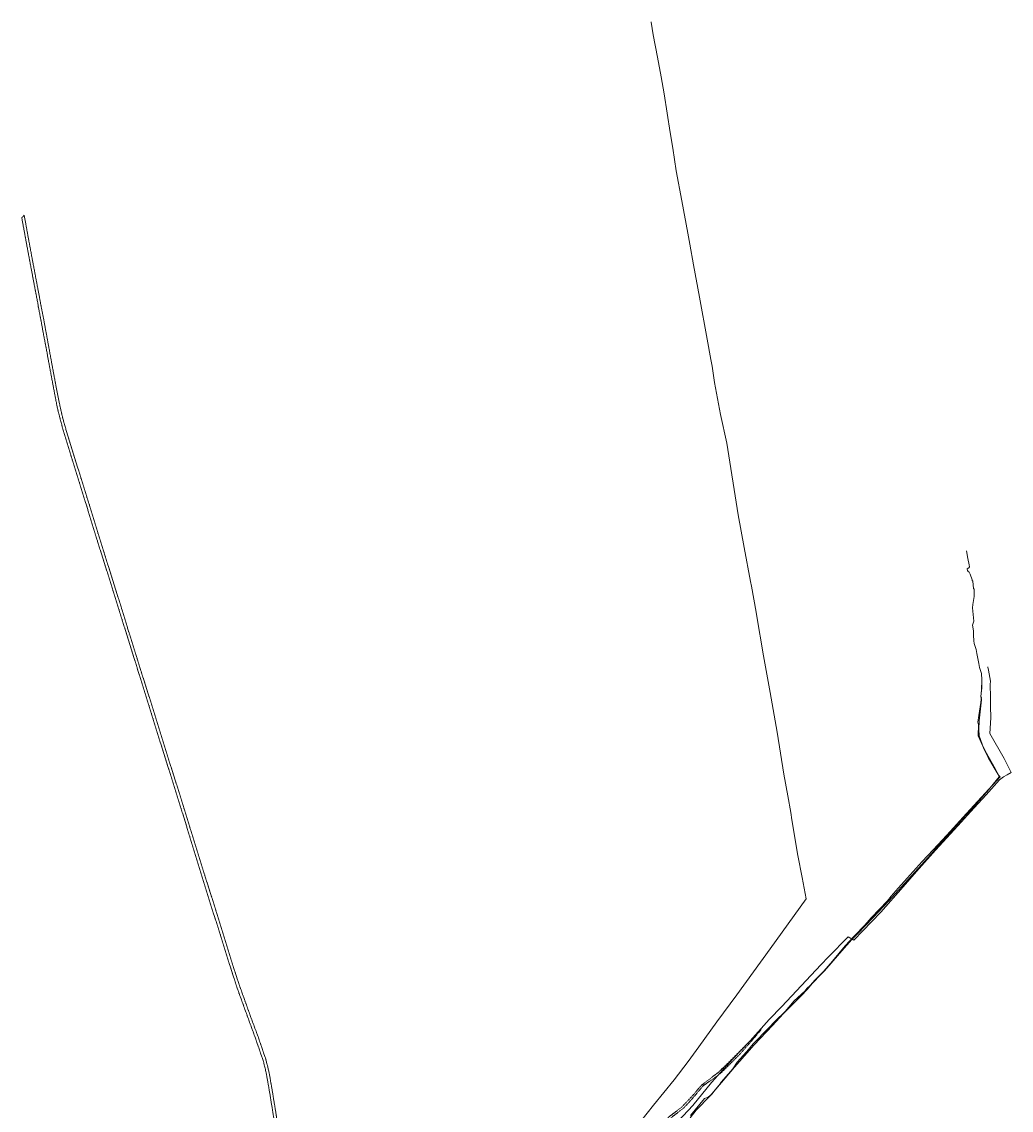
# Model space of a CAD drawing. Header units: metres. Extents: x 5550910 to 5553628, y 5952297 to 5957865.
# Tile 36 of 36: x 5550910 to 5552660, y 5955940 to 5957865. Entities that reach past the tile are written whole.
import ezdxf
from ezdxf.enums import TextEntityAlignment as Align

# ---------------------------------------------------------------- set-up
doc = ezdxf.new("R2010")
doc.units = ezdxf.units.M
doc.linetypes.add('1.5_0.5', pattern=[2, 1.5, -0.5])
doc.styles.get("Standard").update_dxf_attribs({"font": 'Working1250', "width": 0.75})

msp = doc.modelspace()

# ---------------------------------------------------------------- linework, layer by layer
at = {"layer": 'jezdnia', "color": 7, "linetype": '1.5_0.5', "lineweight": 18, "flags": 128}
for points in [[(5551455.46, 5955436.36), (5551451.47, 5955438.02), (5551450.83, 5955438.1), (5551445.4, 5955438.9), (5551443.19, 5955438.03), (5551440.51, 5955442.48), (5551447.81, 5955447.52), (5551451.28, 5955450.59), (5551454.17, 5955453.78), (5551456.72, 5955457.82), (5551458.82, 5955463.86), (5551460.83, 5955471.81), (5551462.27, 5955479.67), (5551462.91, 5955484.42), (5551465.39, 5955501.99), (5551466.19, 5955508.81), (5551467.49, 5955522.39), (5551468.2, 5955534.19), (5551468.23, 5955544.61), (5551467.8, 5955552.06), (5551466.22, 5955562.94), (5551464.66, 5955570.05), (5551462.19, 5955577.94), (5551457.61, 5955588.96), (5551451.77, 5955600.12), (5551442.37, 5955616.54), (5551433.77, 5955631.22), (5551400.1, 5955695.98), (5551398.61, 5955699.66), (5551392.38, 5955717.92), (5551385.91, 5955744.81), (5551380.33, 5955777.31), (5551374.05, 5955813.71), (5551372.12, 5955825.49), (5551365.44, 5955865.4), (5551363.8, 5955875.7), (5551355.71, 5955924.64), (5551347.53, 5955974.75), (5551342.58, 5956003.07), (5551340.16, 5956014.08), (5551336.72, 5956027.23), (5551327.68, 5956053.5), (5551321.55, 5956071.1), (5551308.12, 5956107.81), (5551304.1, 5956118.58), (5551302.02, 5956124.47), (5551293.94, 5956146.88), (5551287.71, 5956164.52), (5551279.05, 5956191.98), (5551271.84, 5956214.64), (5551267.8, 5956227.61), (5551260.96, 5956249.65), (5551257.51, 5956260.73), (5551248.19, 5956289.59), (5551242.53, 5956307.71), (5551233.42, 5956336.76), (5551228.17, 5956354.06), (5551225.8, 5956361.78), (5551223.62, 5956368.9), (5551214.09, 5956400.02), (5551206.76, 5956423.52), (5551198.99, 5956449.35), (5551191.51, 5956473.27), (5551187.29, 5956486.42), (5551182.07, 5956502.69), (5551179.05, 5956512.76), (5551173.09, 5956531.56), (5551169.39, 5956543.47), (5551164.74, 5956558.45), (5551157.45, 5956581.75), (5551154.15, 5956592.27), (5551148.76, 5956609.66), (5551141.82, 5956631.89), (5551138.84, 5956641.55), (5551134.75, 5956654.86), (5551126.91, 5956679.54), (5551122.63, 5956693.23), (5551115.54, 5956715.76), (5551111.24, 5956729.91), (5551103.85, 5956753.24), (5551096.3, 5956777.7), (5551087, 5956807.77), (5551081.75, 5956824.64), (5551070.89, 5956859.11), (5551062.32, 5956886.3), (5551054.39, 5956911.6), (5551043.32, 5956947.04), (5551039.41, 5956959.5), (5551027.82, 5956996.92), (5551025.81, 5957004.31), (5551018.2, 5957028.13), (5551012.62, 5957045.95), (5551011.54, 5957049.89), (5551009.39, 5957056.51), (5550998.84, 5957089.87), (5550996.62, 5957097.11), (5550986.69, 5957129.32), (5550983.18, 5957140.89), (5550976.46, 5957166.48), (5550972.71, 5957181.16), (5550968.86, 5957201.13), (5550966.29, 5957214.65), (5550961.72, 5957239.19), (5550957.49, 5957261.56), (5550955.99, 5957269.71), (5550954.35, 5957279.28), (5550951.59, 5957293.75), (5550947.75, 5957313.48), (5550943.48, 5957336.91), (5550938.88, 5957360.91), (5550937.97, 5957366.94), (5550932.96, 5957392.85), (5550929.44, 5957411.71), (5550925.84, 5957430.33), (5550920.14, 5957460.6), (5550916.67, 5957479.44), (5550912.3, 5957503.48), (5550909.56, 5957517.89), (5550913.82, 5957522.69), (5550915.56, 5957513.52), (5550918.67, 5957496.14), (5550922.76, 5957474.05), (5550924.78, 5957463.24), (5550928.63, 5957442.26), (5550933.03, 5957419.36), (5550934.06, 5957413.47), (5550939.29, 5957386.14), (5550943.41, 5957363.83), (5550948.09, 5957339.95), (5550951.79, 5957319.77), (5550952.86, 5957314.32), (5550959.92, 5957275.49), (5550963.97, 5957253.47), (5550968.1, 5957231.5), (5550970.73, 5957217.14), (5550975.77, 5957191.94), (5550977.87, 5957181.94), (5550981.89, 5957164.77), (5550987.97, 5957142.56), (5550992.46, 5957128.18), (5550999.42, 5957105.33), (5551004, 5957090.58), (5551014.33, 5957057.68), (5551018.55, 5957043.79), (5551024.99, 5957023.33), (5551028.68, 5957011.77), (5551029.13, 5957010.31), (5551032.85, 5956998.19), (5551039.65, 5956976.01), (5551044.46, 5956960.23), (5551048.68, 5956946.9), (5551055.24, 5956925.88), (5551057.58, 5956918.49), (5551063.01, 5956901.3), (5551070.32, 5956877.6), (5551073.74, 5956866.47), (5551080.71, 5956844.46), (5551086.33, 5956826.74), (5551092.99, 5956804.96), (5551098.05, 5956788.11), (5551101.12, 5956778.66), (5551109.39, 5956752.24), (5551113.61, 5956738.95), (5551116.56, 5956729.08), (5551121.31, 5956714.35), (5551126.39, 5956698.03), (5551129, 5956689.56), (5551133.75, 5956674.46), (5551139.73, 5956655.88), (5551143.64, 5956643.11), (5551147.61, 5956630.43), (5551154.18, 5956609.09), (5551155.5, 5956604.86), (5551158.01, 5956596.94), (5551159.25, 5956592.98), (5551166.85, 5956568.55), (5551173.71, 5956546.8), (5551181.03, 5956523.35), (5551188.65, 5956499.44), (5551196.38, 5956474.11), (5551202.84, 5956453.01), (5551207.1, 5956439.31), (5551213.9, 5956417.73), (5551217.44, 5956406.37), (5551222.93, 5956388.5), (5551229.83, 5956366.47), (5551233.32, 5956355.52), (5551240.56, 5956332.43), (5551245.45, 5956316.93), (5551248, 5956308.76), (5551253.24, 5956292.28), (5551260.02, 5956270.42), (5551262.56, 5956262.67), (5551267.38, 5956247.23), (5551271.96, 5956231.95), (5551274.14, 5956225.17), (5551279.68, 5956206.78), (5551284.32, 5956192.4), (5551288.57, 5956178.98), (5551292.19, 5956167.6), (5551299.71, 5956146.44), (5551304.8, 5956132.33), (5551308.52, 5956121.77), (5551313.47, 5956107.88), (5551320.55, 5956088.91), (5551326.23, 5956073.85), (5551331.11, 5956059.83), (5551335.71, 5956046.23), (5551341.7, 5956028.66), (5551346.19, 5956010.5), (5551347.69, 5956003.52), (5551351.97, 5955979.19), (5551355.03, 5955960.28), (5551358.85, 5955937.06), (5551362.21, 5955915.63), (5551364.69, 5955901.69), (5551368.96, 5955876.81), (5551372.92, 5955851.81), (5551377.19, 5955826.09), (5551382.59, 5955794.22), (5551385.43, 5955778.26), (5551389.38, 5955754.95), (5551390.89, 5955745.69), (5551397.32, 5955719.95), (5551399.61, 5955713.4), (5551439.55, 5955631.38), (5551443.56, 5955624.57), (5551454.97, 5955605.35), (5551462.63, 5955591.72), (5551466.96, 5955582.47), (5551468.86, 5955576.73), (5551472.31, 5955563.72), (5551473.33, 5955556.12), (5551474.07, 5955545.3), (5551474.1, 5955541.82), (5551474.14, 5955538.38), (5551473.7, 5955527.75), (5551473.09, 5955519.95), (5551473.01, 5955511.84), (5551472.35, 5955504.12), (5551472.15, 5955502.45), (5551470.88, 5955492.84), (5551468.68, 5955479.76), (5551466.77, 5955468.59), (5551464.06, 5955455.47), (5551463.42, 5955448.39), (5551463.01, 5955442.58), (5551462.84, 5955440.11)], [(5551496.11, 5955538.78), (5551494.1, 5955545.69), (5551523.83, 5955555.98), (5551526.43, 5955556.88), (5551546.59, 5955564.19), (5551583.65, 5955576.8), (5551615.58, 5955588.35), (5551632.07, 5955594.13), (5551670.99, 5955610.64), (5551706.93, 5955626.06), (5551732.73, 5955637.87), (5551737.47, 5955639.8), (5551767.72, 5955654.04), (5551781.35, 5955659.75), (5551813.47, 5955670.76), (5551833.08, 5955676.8), (5551858.15, 5955684.74), (5551879.79, 5955693.06), (5551899.14, 5955700.38), (5551920.32, 5955716.84), (5551933.77, 5955727.45), (5551948.9, 5955739.37), (5551966.32, 5955756.6), (5551977.47, 5955768.91), (5551988.06, 5955782.53), (5551994.8, 5955793.04), (5551995.53, 5955794.37), (5551996.88, 5955796.83), (5551997.44, 5955797.61), (5551999.14, 5955800.66), (5552000.5, 5955805.06), (5552001.5, 5955809.84), (5552001.96, 5955815.2), (5552001.63, 5955821.7), (5552000.04, 5955833.34), (5551998.9, 5955843.87), (5551999.13, 5955850.53), (5552000.28, 5955858.11), (5552002.25, 5955864.49), (5552005.77, 5955872.64), (5552009.01, 5955879.09), (5552012.56, 5955884.53), (5552015.39, 5955888.54), (5552019.2, 5955893.15), (5552024.4, 5955898.02), (5552034.01, 5955907.65), (5552041.26, 5955914.83), (5552050.47, 5955923.78), (5552053.71, 5955927.01), (5552060.91, 5955932.42), (5552072.51, 5955941.41), (5552077.59, 5955945.28), (5552087.88, 5955956.25), (5552097.57, 5955966.29), (5552106.63, 5955977.51), (5552112.31, 5955983.72), (5552122.99, 5955992.05), (5552138.58, 5956003.76), (5552142.58, 5956006.87), (5552161.72, 5956025.49), (5552179.81, 5956043.46), (5552195.3, 5956059.15), (5552218.25, 5956082.59), (5552204.6, 5956066.39), (5552193.58, 5956053.78), (5552179.68, 5956038.16), (5552164.61, 5956023.2), (5552153.18, 5956011.71), (5552143.98, 5956003.28), (5552128.85, 5955992.44), (5552115.36, 5955982.84), (5552095.82, 5955959.81), (5552080.49, 5955943.17), (5552073.98, 5955938.29), (5552055.51, 5955924.01), (5552045, 5955913.83), (5552029.58, 5955897.91), (5552019.16, 5955887.99), (5552013.84, 5955880.56), (5552008.61, 5955871.59), (5552004.91, 5955862.57), (5552003.12, 5955855.36), (5552001.99, 5955848.52), (5552002.06, 5955840.23), (5552003.46, 5955830.1), (5552004.85, 5955816.25), (5552004.79, 5955812.55), (5552004.06, 5955806.79), (5552003.22, 5955803.12), (5552001.34, 5955798.39), (5552000.13, 5955796.15), (5551995, 5955787.82), (5551987.14, 5955776.28), (5551979.51, 5955766.58), (5551970.45, 5955756.48), (5551961.52, 5955747.17), (5551945.81, 5955733.2), (5551931.57, 5955722.11), (5551920.2, 5955712.83), (5551908.11, 5955703.28), (5551900.41, 5955697.38), (5551874.92, 5955687.7), (5551854.83, 5955680.09), (5551825.16, 5955670.49), (5551778.05, 5955654.38), (5551745.93, 5955640.04), (5551730.63, 5955632.64), (5551703.42, 5955620.36), (5551671.14, 5955606.07), (5551632.3, 5955589.76), (5551601.36, 5955578.06), (5551573.82, 5955568.1), (5551552.7, 5955560.73), (5551529.24, 5955552.39), (5551508.66, 5955545.19)]]:
    msp.add_lwpolyline(points, close=True, dxfattribs=at)
at = {"layer": 'przewód gazowy', "color": 52, "linetype": 'CONTINUOUS', "lineweight": 18, "flags": 128}
msp.add_lwpolyline([(5552023.32, 5957864.85), (5552023.42, 5957863.89), (5552027.03, 5957841.68), (5552034.28, 5957802.18), (5552041.07, 5957767.7), (5552046.13, 5957737.34), (5552056.92, 5957669.2), (5552061.43, 5957641.17), (5552067.63, 5957601.08), (5552077.51, 5957548.36), (5552087.93, 5957490.66), (5552091.39, 5957471.52), (5552097.9, 5957435.12), (5552108.84, 5957377.89), (5552122.47, 5957303.59), (5552129.07, 5957267.26), (5552131.23, 5957255.4), (5552135.53, 5957226.55), (5552145.79, 5957170.32), (5552157.16, 5957119.58), (5552177.33, 5956992.92), (5552187.78, 5956935.01), (5552199.21, 5956874.7), (5552200.7, 5956866.81), (5552208.79, 5956820.67), (5552209.46, 5956816.7), (5552221.99, 5956743.22), (5552233.82, 5956678.56), (5552246, 5956608.31), (5552258.07, 5956534.19), (5552264.82, 5956495.76), (5552270.13, 5956466.05), (5552272.29, 5956453.13), (5552282.87, 5956389.91), (5552290.17, 5956350.97), (5552297.52, 5956313.51), (5552234.09, 5956225.06), (5552174.61, 5956143.8), (5552139.72, 5956095.73), (5552107.63, 5956051.52), (5552088.51, 5956025.66), (5552064.19, 5955993.51), (5552027.49, 5955948.56), (5551993.5, 5955906.24)], dxfattribs=at)
at = {"layer": 'przewód telekomunikacyjny podziemny', "color": 30, "linetype": 'CONTINUOUS', "lineweight": 18, "flags": 128}
for points in [[(5552092.64, 5955930.13), (5552117.47, 5955960.15), (5552124.12, 5955962.58), (5552130.7, 5955967.7), (5552136.24, 5955975.41), (5552145.33, 5955986.38), (5552146.87, 5955988.92), (5552168.03, 5956013.04), (5552175.54, 5956024.6), (5552192.12, 5956043), (5552204.46, 5956057.78), (5552230.33, 5956083.9), (5552243.04, 5956097.55), (5552260.39, 5956114.1), (5552276.32, 5956133.32), (5552295.11, 5956150.42), (5552298.81, 5956154.92), (5552304.61, 5956160.02), (5552313.11, 5956169.88), (5552328.54, 5956185.78), (5552344.15, 5956203.51), (5552366.61, 5956230.29), (5552383.22, 5956248.14), (5552401.37, 5956266.68), (5552412.51, 5956279.62), (5552427.28, 5956295.06), (5552441.2, 5956309.67), (5552447.66, 5956318.32), (5552460.04, 5956332.42), (5552486.79, 5956362.04), (5552502.92, 5956379.46), (5552522.26, 5956400.19), (5552546.19, 5956426.03), (5552581.49, 5956464.15), (5552640.53, 5956529.42), (5552638.02, 5956532.37), (5552632.65, 5956542.77), (5552614.37, 5956575.44), (5552606.98, 5956589.77), (5552602.06, 5956602.01), (5552602.38, 5956621.42), (5552601.41, 5956626.09), (5552602.9, 5956637.6), (5552606.3, 5956660.58), (5552607.37, 5956666.07), (5552607.6, 5956668.81), (5552606.6, 5956670.58), (5552607.72, 5956683.46), (5552608.39, 5956700.69), (5552607.6, 5956712.16), (5552604.4, 5956722.86), (5552603.16, 5956729.8), (5552599.58, 5956747.67), (5552598.09, 5956754.46), (5552595.05, 5956764.93), (5552594.28, 5956769.88), (5552593.84, 5956779.88), (5552593.84, 5956787.32), (5552592, 5956797.29), (5552594.15, 5956804.92), (5552592.09, 5956828.49), (5552592.29, 5956833.83), (5552594.82, 5956848.53), (5552595.07, 5956861.42), (5552593.37, 5956862.32), (5552592.15, 5956875.09), (5552591.45, 5956876.72), (5552591.39, 5956877.78), (5552587.99, 5956887.56), (5552585.69, 5956891.53), (5552584.27, 5956892.27), (5552582.83, 5956893.97), (5552582.42, 5956896.91), (5552585.55, 5956899.06), (5552586.33, 5956900.94), (5552585.86, 5956904.33), (5552583.45, 5956915.33), (5552581.09, 5956928.93)], [(5552608.58, 5956693.9), (5552608.65, 5956693.44), (5552608.54, 5956692.02), (5552608.52, 5956691.64), (5552608.13, 5956686.46), (5552606.37, 5956671.16), (5552607.68, 5956665.3), (5552607.42, 5956660.16), (5552603.59, 5956628.57), (5552603.2, 5956612.86), (5552603.79, 5956601.92), (5552611.76, 5956578.82), (5552619.42, 5956563.37), (5552630.04, 5956545.38), (5552637.33, 5956533.26), (5552639.02, 5956529.38), (5552623.27, 5956509.6), (5552616.91, 5956501.9), (5552590.4, 5956472.41), (5552580.58, 5956461.78), (5552546.68, 5956424.06), (5552517.93, 5956391.79), (5552495.97, 5956367.3), (5552472.3, 5956341.06), (5552443.56, 5956309.73), (5552415.63, 5956279.88), (5552389.09, 5956252.25), (5552378.56, 5956241.36), (5552356.72, 5956216.55), (5552338.25, 5956195.6), (5552329.68, 5956185.87), (5552323.17, 5956179.01), (5552308.83, 5956164.52), (5552299.27, 5956153.33), (5552288.58, 5956142.09), (5552281.02, 5956134.54), (5552257, 5956109.92), (5552237.94, 5956089.57), (5552205.48, 5956055.3), (5552188.39, 5956035.92), (5552170.5, 5956015.97), (5552154, 5955996.17), (5552127.47, 5955964.97), (5552102.76, 5955939.64), (5552092.07, 5955926)]]:
    msp.add_lwpolyline(points, dxfattribs=at)
at = {"layer": 'przewód wodociągowy', "color": 5, "linetype": 'CONTINUOUS', "lineweight": 18, "flags": 128}
msp.add_lwpolyline([(5552619.03, 5956724.05), (5552619.16, 5956723.68), (5552619.16, 5956723.24), (5552620.27, 5956717.72), (5552623.84, 5956698.29), (5552623.04, 5956692.77), (5552623.46, 5956670.03), (5552623.66, 5956654.11), (5552624.14, 5956633.38), (5552622.62, 5956606.14), (5552647.97, 5956561.42), (5552660.39, 5956536.81), (5552653.36, 5956532.85), (5552646.59, 5956529.23), (5552639.34, 5956524.19), (5552615.82, 5956497.68), (5552594.63, 5956474.74), (5552566, 5956442.89), (5552546.29, 5956421.13), (5552526.33, 5956399.33), (5552492.84, 5956362.05), (5552469.24, 5956334.81), (5552429.88, 5956290.14), (5552381.87, 5956240.64), (5552371.74, 5956246.52), (5552337.13, 5956210.79), (5552323.23, 5956196.49), (5552254.37, 5956122.93), (5552231.96, 5956100.15), (5552198.57, 5956062.45), (5552168.03, 5956030.2), (5552130.04, 5955988.86), (5552096.8, 5955948.16), (5552070.92, 5955920.08)], dxfattribs=at)

# ---------------------------------------------------------------- texts
at = {"layer": 'jezdnia-Atr17', "color": 7, "width": 0.667}
for s, rotation, p in [('j.mb', 280.664, (5550927.01, 5957436.18)), ('j.mb', 280.707, (5550961.6, 5957249.13)), ('j.mb', 287.997, (5551098.16, 5956781.18)), ('j.mb', 287.639, (5551249.65, 5956294.79)), ('j.gr', 44.79, (5552170.09, 5956030.58))]:
    msp.add_text(s, height=0.75, rotation=rotation, dxfattribs=at).set_placement(p)
at = {"layer": 'przewód gazowy-Atr1', "color": 40, "width": 0.667}
for rotation, p in [(279.462, (5552042.77, 5957757.49)), (280.14, (5552091.63, 5957470.2)), (282.63, (5552153.4, 5957136.38)), (280.368, (5552229.59, 5956701.66)), (54.355, (5552260.54, 5956261.95)), (50.769, (5552041.72, 5955965.98))]:
    msp.add_text('gs150', height=0.75, rotation=rotation, dxfattribs=at).set_placement(p, align=Align.MIDDLE_CENTER)
at = {"layer": 'przewód telekomunikacyjny podziemny-Atr1', "color": 30, "width": 0.667}
for s, rotation, p in [('t', 310.266, (5552583.76, 5956892.87)), ('t', 272.519, (5552594.22, 5956771.17)), ('t', 85.03, (5552607.13, 5956676.66)), ('t', 82.623, (5552602.28, 5956632.84)), ('ts', 88.577, (5552603.21, 5956613.27)), ('ts', 47.947, (5552484.61, 5956354.71)), ('t', 47.914, (5552461.83, 5956334.4)), ('ts', 46.554, (5552227.84, 5956078.91)), ('t', 50.141, (5552197.84, 5956049.85))]:
    msp.add_text(s, height=0.75, rotation=rotation, dxfattribs=at).set_placement(p, align=Align.MIDDLE_CENTER)
at = {"layer": 'przewód wodociągowy-Atr1', "color": 5, "width": 0.667}
for rotation, p in [(-79.589, (5552621.51, 5956710.97)), (-60.453, (5552636.83, 5956581.08)), (45.876, (5552407.55, 5956267.12))]:
    msp.add_text('wo110', height=0.75, rotation=rotation, dxfattribs=at).set_placement(p, align=Align.MIDDLE_CENTER)

doc.saveas('drawing.dxf')
